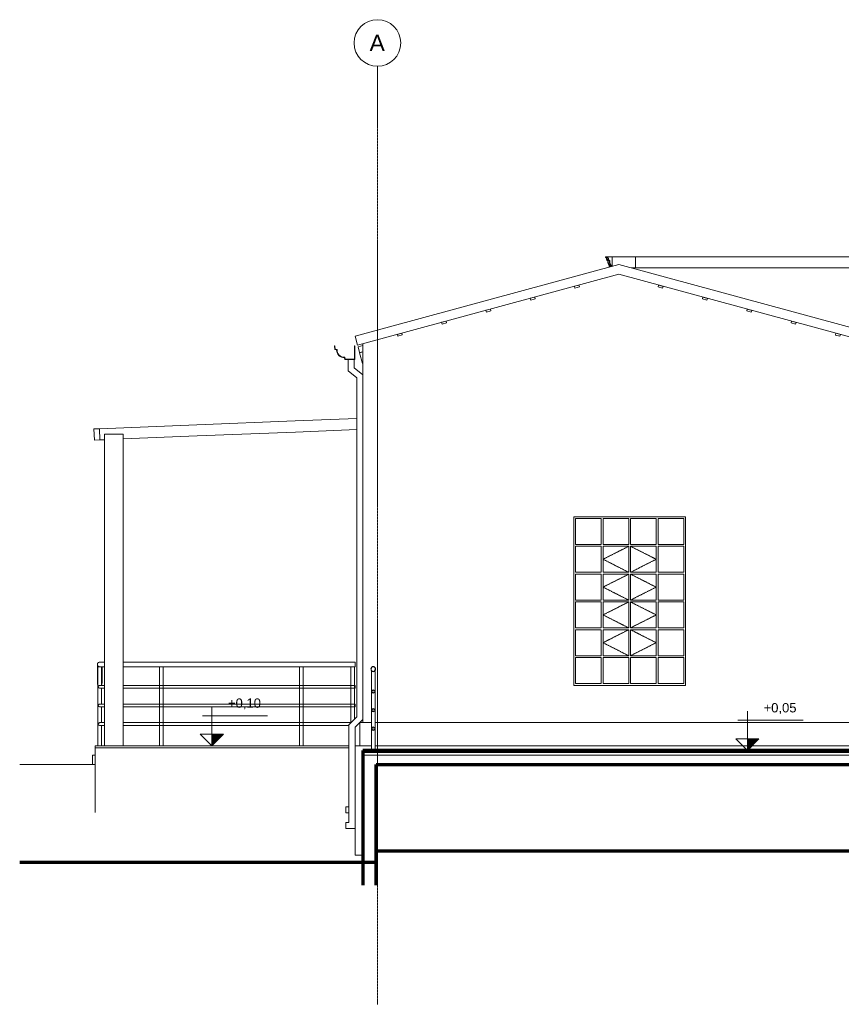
# Model space of a CAD drawing. Header units: millimetres. Extents: x -3164 to 44461, y -1932 to 8822.
# Tile 1 of 9: x -3164 to 5649, y -1742 to 8822. Entities that reach past the tile are written whole.
import ezdxf

# ---------------------------------------------------------------- set-up
doc = ezdxf.new("R2010")
doc.units = ezdxf.units.MM
doc.linetypes.add('_Tracejado pequeno', pattern=[2.25, 1.5, -0.75])
doc.linetypes.add('_Traço - ponto', pattern=[16, 12, -2, 0, -2])
for name, color, linetype, lineweight in [('A-FLOR', 192, 'Continuous', 18), ('A-FLOR-HRAL', 11, 'Continuous', 18), ('A-FLOR-MCUT', 51, 'Continuous', 18), ('A-GENM', 13, 'Continuous', 18), ('A-GLAZ', 151, 'Continuous', 18), ('A-GLAZ-CWMG', 51, 'Continuous', 18), ('A-GLAZ-HDLN', 1, '_Tracejado pequeno', 18), ('A-ROOF', 132, 'Continuous', 18), ('A-ROOF-OTLN', 132, 'Continuous', 18), ('A-WALL', 113, 'Continuous', 18), ('G-ANNO-DIMS', 111, 'Continuous', 9), ('S-COLS', 52, 'Continuous', 18), ('S-GRID', 1, 'Continuous', 9), ('S-GRID-IDEN', 1, 'Continuous', 9)]:
    doc.layers.add(name, color=color, linetype=linetype, lineweight=lineweight)
doc.styles.add('Arial_2', font='arial.ttf', dxfattribs={"height": 175})
doc.styles.add('Arial_3', font='arial.ttf', dxfattribs={"height": 100})

# ---------------------------------------------------------------- blocks, each defined once
blk = doc.blocks.new('Janelas_J2 e J4 - J4 - 1_2 x 1_81-4330366-ELEVAÇÃO 5 - FACHADA DE IMPLANTAÇÃO')
at = {"layer": 'A-GLAZ'}
for p, q in [((2798, 3192), (2798, 3470)), ((2798, 3470), (3073, 3470)), ((3073, 3470), (3073, 3192)), ((3093, 3192), (3093, 3470)), ((3093, 3470), (3368, 3470)), ((3368, 3470), (3368, 3192)), ((3388, 3192), (3388, 3470)), ((3388, 3470), (3663, 3470)), ((3663, 3470), (3663, 3192)), ((3683, 3192), (3683, 3470)), ((3683, 3470), (3958, 3470)), ((3958, 3470), (3958, 3192)), ((3073, 3192), (2798, 3192)), ((2798, 2893), (2798, 3172)), ((2798, 3172), (3073, 3172)), ((3073, 3172), (3073, 2893)), ((3368, 3192), (3093, 3192)), ((3093, 2893), (3093, 3172)), ((3093, 3172), (3368, 3172)), ((3368, 3172), (3368, 2893)), ((3663, 3192), (3388, 3192)), ((3388, 2893), (3388, 3172)), ((3388, 3172), (3663, 3172)), ((3663, 3172), (3663, 2893)), ((3958, 3192), (3683, 3192)), ((3683, 2893), (3683, 3172)), ((3683, 3172), (3958, 3172)), ((3958, 3172), (3958, 2893)), ((3073, 2893), (2798, 2893)), ((2798, 2595), (2798, 2873)), ((2798, 2873), (3073, 2873)), ((3073, 2873), (3073, 2595)), ((3368, 2893), (3093, 2893)), ((3093, 2595), (3093, 2873)), ((3093, 2873), (3368, 2873)), ((3368, 2873), (3368, 2595)), ((3663, 2893), (3388, 2893)), ((3388, 2595), (3388, 2873)), ((3388, 2873), (3663, 2873)), ((3663, 2873), (3663, 2595)), ((3958, 2893), (3683, 2893)), ((3683, 2595), (3683, 2873)), ((3683, 2873), (3958, 2873)), ((3958, 2873), (3958, 2595)), ((3073, 2595), (2798, 2595)), ((2798, 2297), (2798, 2575)), ((2798, 2575), (3073, 2575)), ((3073, 2575), (3073, 2297)), ((3368, 2595), (3093, 2595)), ((3093, 2297), (3093, 2575)), ((3093, 2575), (3368, 2575)), ((3368, 2575), (3368, 2297)), ((3663, 2595), (3388, 2595)), ((3388, 2297), (3388, 2575)), ((3388, 2575), (3663, 2575)), ((3663, 2575), (3663, 2297)), ((3958, 2595), (3683, 2595)), ((3683, 2297), (3683, 2575)), ((3683, 2575), (3958, 2575)), ((3958, 2575), (3958, 2297)), ((3073, 2297), (2798, 2297)), ((2798, 1998), (2798, 2277)), ((2798, 2277), (3073, 2277)), ((3073, 2277), (3073, 1998)), ((3368, 2297), (3093, 2297)), ((3093, 1998), (3093, 2277)), ((3093, 2277), (3368, 2277)), ((3368, 2277), (3368, 1998)), ((3663, 2297), (3388, 2297)), ((3388, 1998), (3388, 2277)), ((3388, 2277), (3663, 2277)), ((3663, 2277), (3663, 1998)), ((3958, 2297), (3683, 2297)), ((3683, 1998), (3683, 2277)), ((3683, 2277), (3958, 2277)), ((3958, 2277), (3958, 1998)), ((3073, 1998), (2798, 1998)), ((2798, 1700), (2798, 1978)), ((2798, 1978), (3073, 1978)), ((3073, 1978), (3073, 1700)), ((3368, 1998), (3093, 1998)), ((3093, 1700), (3093, 1978)), ((3093, 1978), (3368, 1978)), ((3368, 1978), (3368, 1700)), ((3663, 1998), (3388, 1998)), ((3388, 1700), (3388, 1978)), ((3388, 1978), (3663, 1978)), ((3663, 1978), (3663, 1700)), ((3958, 1998), (3683, 1998)), ((3683, 1700), (3683, 1978)), ((3683, 1978), (3958, 1978)), ((3958, 1978), (3958, 1700)), ((3073, 1700), (2798, 1700)), ((3368, 1700), (3093, 1700)), ((3663, 1700), (3388, 1700)), ((3958, 1700), (3683, 1700))]:
    blk.add_line(p, q, dxfattribs=at)
at = {"layer": 'A-GLAZ-HDLN'}
for p, q in [((3368, 3172), (3093, 3033)), ((3388, 3172), (3663, 3033)), ((3093, 3033), (3368, 2893)), ((3663, 3033), (3388, 2893)), ((3368, 2873), (3093, 2734)), ((3388, 2873), (3663, 2734)), ((3093, 2734), (3368, 2595)), ((3663, 2734), (3388, 2595)), ((3368, 2575), (3093, 2436)), ((3388, 2575), (3663, 2436)), ((3093, 2436), (3368, 2297)), ((3663, 2436), (3388, 2297)), ((3368, 2277), (3093, 2138)), ((3388, 2277), (3663, 2138)), ((3093, 2138), (3368, 1998)), ((3663, 2138), (3388, 1998))]:
    blk.add_line(p, q, dxfattribs=at)
blk = doc.blocks.new('Generic Models 19 - Generic Models 19-3087287-ELEVAÇÃO 5 - FACHADA DE IMPLANTAÇÃO')
at = {"layer": 'A-GENM'}
for p, q in [((3120, 6279), (3135, 6279)), ((3120, 6269), (3120, 6279)), ((3135, 6269), (3120, 6269)), ((3145, 6249), (3130, 6249)), ((3135, 6279), (3140, 6279)), ((3135, 6269), (3135, 6279)), ((3140, 6269), (3135, 6269)), ((3135, 6239), (3135, 6249)), ((3150, 6239), (3135, 6239)), ((3140, 6279), (3140, 6269)), ((3140, 6279), (3190, 6279)), ((3142, 6269), (3140, 6269)), ((3150, 6249), (3145, 6249)), ((3145, 6210), (3145, 6239)), ((3155, 6249), (3150, 6249)), ((3150, 6239), (3150, 6249)), ((3155, 6239), (3150, 6239)), ((3155, 6249), (3155, 6239)), ((3165, 6239), (3155, 6239)), ((3160, 6210), (3160, 6239)), ((3165, 6239), (3165, 6210)), ((3190, 6174), (3190, 6279)), ((3160, 6210), (3145, 6210)), ((3150, 6197), (3150, 6210)), ((3165, 6197), (3150, 6197)), ((3155, 6187), (3155, 6197)), ((3170, 6187), (3155, 6187)), ((3165, 6210), (3160, 6210)), ((3160, 6166), (3160, 6187)), ((3170, 6210), (3165, 6210)), ((3165, 6197), (3165, 6210)), ((3170, 6197), (3165, 6197)), ((3170, 6210), (3170, 6197)), ((3175, 6197), (3170, 6197)), ((3170, 6187), (3170, 6197)), ((3170, 6169), (3170, 6187)), ((3175, 6187), (3170, 6187)), ((3175, 6197), (3175, 6187)), ((3180, 6187), (3175, 6187)), ((3175, 6170), (3175, 6187)), ((3180, 6187), (3180, 6172))]:
    blk.add_line(p, q, dxfattribs=at)
blk.add_arc((3135, 6255), 16.4, 341.0739, 63.7552, dxfattribs=at)
for points in [[(3130, 6249), (3131, 6252), (3131, 6256), (3130, 6260), (3129, 6263), (3127, 6265), (3125, 6267), (3123, 6269), (3122, 6269)], [(3145, 6249), (3146, 6252), (3146, 6256), (3145, 6260), (3144, 6263), (3143, 6265), (3140, 6267), (3138, 6269), (3137, 6269)]]:
    blk.add_open_spline(points, degree=3, knots=[0, 0, 0, 0, 0.333333, 0.5, 0.583333, 0.666667, 0.833333, 1, 1, 1, 1], dxfattribs=at)
blk = doc.blocks.new('Rectangular Mullion - 2x5 cm-4253635-ELEVAÇÃO 5 - FACHADA DE IMPLANTAÇÃO')
at = {"layer": 'A-GLAZ-CWMG'}
for p, q in [((5591, 5458), (5586, 5439)), ((5586, 5439), (5634, 5425)), ((5639, 5445), (5591, 5458)), ((5634, 5425), (5639, 5445))]:
    blk.add_line(p, q, dxfattribs=at)
blk = doc.blocks.new('Rectangular Mullion - 2x5 cm-3922211-ELEVAÇÃO 5 - FACHADA DE IMPLANTAÇÃO')
at = {"layer": 'A-GLAZ-CWMG'}
for p, q in [((935, 5459), (887, 5446)), ((887, 5446), (892, 5426)), ((892, 5426), (940, 5440)), ((940, 5440), (935, 5459))]:
    blk.add_line(p, q, dxfattribs=at)
blk = doc.blocks.new('Rectangular Mullion - 2x5 cm-3922816-ELEVAÇÃO 5 - FACHADA DE IMPLANTAÇÃO')
at = {"layer": 'A-GLAZ-CWMG'}
for p, q in [((5116, 5587), (5110, 5568)), ((5110, 5568), (5159, 5555)), ((5164, 5574), (5116, 5587)), ((5159, 5555), (5164, 5574))]:
    blk.add_line(p, q, dxfattribs=at)
blk = doc.blocks.new('Rectangular Mullion - 2x5 cm-4253693-ELEVAÇÃO 5 - FACHADA DE IMPLANTAÇÃO')
at = {"layer": 'A-GLAZ-CWMG'}
for p, q in [((4640, 5716), (4635, 5697)), ((4688, 5703), (4640, 5716)), ((4635, 5697), (4683, 5684)), ((4683, 5684), (4688, 5703))]:
    blk.add_line(p, q, dxfattribs=at)
blk = doc.blocks.new('Rectangular Mullion - 2x5 cm-3922826-ELEVAÇÃO 5 - FACHADA DE IMPLANTAÇÃO')
at = {"layer": 'A-GLAZ-CWMG'}
for p, q in [((4164, 5845), (4159, 5826)), ((4159, 5826), (4208, 5813)), ((4213, 5832), (4164, 5845)), ((4208, 5813), (4213, 5832))]:
    blk.add_line(p, q, dxfattribs=at)
blk = doc.blocks.new('Rectangular Mullion - 2x5 cm-4253695-ELEVAÇÃO 5 - FACHADA DE IMPLANTAÇÃO')
at = {"layer": 'A-GLAZ-CWMG'}
for p, q in [((3689, 5974), (3684, 5955)), ((3684, 5955), (3732, 5942)), ((3737, 5961), (3689, 5974)), ((3732, 5942), (3737, 5961))]:
    blk.add_line(p, q, dxfattribs=at)
blk = doc.blocks.new('Rectangular Mullion - 4x6_3-3931228-ELEVAÇÃO 5 - FACHADA DE IMPLANTAÇÃO')
at = {"layer": 'A-GLAZ-CWMG'}
for p, q in [((465, 5311), (518, 5325)), ((482, 5250), (465, 5311)), ((482, 5250), (518, 5260))]:
    blk.add_line(p, q, dxfattribs=at)
blk = doc.blocks.new('Railing - 4 cm-V1-ELEVAÇÃO 5 - FACHADA DE IMPLANTAÇÃO')
at = {"layer": 'A-FLOR-HRAL'}
for p, q in [((6611, 1880), (6611, 1030)), ((6631, 1880), (6611, 1880)), ((6651, 1880), (6631, 1880)), ((6651, 1030), (6651, 1880))]:
    blk.add_line(p, q, dxfattribs=at)
blk = doc.blocks.new('Railing - 4 cm-V4-ELEVAÇÃO 5 - FACHADA DE IMPLANTAÇÃO')
at = {"layer": 'A-FLOR-HRAL'}
for p, q in [((-2326, 1880), (-2326, 1030)), ((-2306, 1880), (-2326, 1880)), ((-2286, 1680), (-2286, 1880)), ((-2286, 1480), (-2286, 1650)), ((-2286, 1280), (-2286, 1450)), ((-2286, 1030), (-2286, 1250))]:
    blk.add_line(p, q, dxfattribs=at)
blk = doc.blocks.new('Railing - 4 cm-V5-ELEVAÇÃO 5 - FACHADA DE IMPLANTAÇÃO')
at = {"layer": 'A-FLOR-HRAL'}
for p, q in [((388, 1880), (388, 1277)), ((408, 1880), (388, 1880)), ((428, 1880), (408, 1880)), ((428, 1317), (428, 1880))]:
    blk.add_line(p, q, dxfattribs=at)
blk = doc.blocks.new('Railing - Railing-3945987-ELEVAÇÃO 5 - FACHADA DE IMPLANTAÇÃO')
at = {"layer": 'A-FLOR-HRAL'}
for p, q in [((-2331, 1905), (-2331, 1704)), ((-2256, 1930), (-2306, 1930)), ((433, 1930), (-2056, 1930)), ((433, 1930), (433, 1905)), ((433, 1905), (433, 1880)), ((-2306, 1880), (-2256, 1880)), ((-2281, 1704), (-2281, 1880)), ((-2056, 1880), (433, 1880)), ((-2256, 1680), (-2306, 1680)), ((-2306, 1650), (-2256, 1650)), ((-1646, 1680), (-2056, 1680)), ((-2056, 1650), (-1646, 1650)), ((-146, 1680), (-1642, 1680)), ((-1642, 1650), (-146, 1650)), ((407, 1680), (-142, 1680)), ((-142, 1650), (407, 1650)), ((433, 1680), (410, 1680)), ((410, 1650), (433, 1650)), ((433, 1680), (433, 1665)), ((433, 1665), (433, 1650)), ((-2256, 1480), (-2306, 1480)), ((-1646, 1480), (-2056, 1480)), ((-146, 1480), (-1642, 1480)), ((407, 1480), (-142, 1480)), ((433, 1480), (410, 1480)), ((433, 1480), (433, 1465)), ((-2306, 1450), (-2256, 1450)), ((-2056, 1450), (-1646, 1450)), ((-1642, 1450), (-146, 1450)), ((-142, 1450), (407, 1450)), ((410, 1450), (433, 1450)), ((433, 1465), (433, 1450)), ((-2256, 1280), (-2306, 1280)), ((-1646, 1280), (-2056, 1280)), ((-146, 1280), (-1642, 1280)), ((392, 1280), (-142, 1280)), ((-2306, 1250), (-2256, 1250)), ((-2056, 1250), (-1646, 1250)), ((-1642, 1250), (-146, 1250)), ((-142, 1250), (368, 1250))]:
    blk.add_line(p, q, dxfattribs=at)
at = {"layer": 'A-FLOR-HRAL', "flags": 128}
for points in [[(-2306, 1930), (-2313, 1929), (-2319, 1927), (-2324, 1923), (-2328, 1918), (-2331, 1911), (-2331, 1905)], [(-2331, 1905), (-2331, 1911), (-2328, 1918), (-2324, 1923), (-2319, 1927), (-2313, 1929), (-2306, 1930)], [(-2331, 1905), (-2331, 1899), (-2328, 1892), (-2324, 1887), (-2319, 1883), (-2313, 1881), (-2306, 1880)], [(-2306, 1880), (-2313, 1881), (-2319, 1883), (-2324, 1887), (-2328, 1892), (-2331, 1899), (-2331, 1905)], [(-2327, 1689), (-2328, 1692), (-2331, 1698), (-2331, 1704)], [(-2281, 1704), (-2282, 1698), (-2285, 1692), (-2286, 1689)], [(-2306, 1680), (-2310, 1679), (-2314, 1678), (-2317, 1676), (-2319, 1672), (-2321, 1669), (-2321, 1665)], [(-2321, 1665), (-2321, 1669), (-2319, 1672), (-2317, 1676), (-2314, 1678), (-2310, 1679), (-2306, 1680)], [(-2321, 1665), (-2321, 1661), (-2319, 1658), (-2317, 1654), (-2314, 1652), (-2310, 1651), (-2306, 1650)], [(-2306, 1650), (-2310, 1651), (-2314, 1652), (-2317, 1654), (-2319, 1658), (-2321, 1661), (-2321, 1665)], [(-2306, 1480), (-2310, 1479), (-2314, 1478), (-2317, 1476), (-2319, 1472), (-2321, 1469), (-2321, 1465)], [(-2321, 1465), (-2321, 1469), (-2319, 1472), (-2317, 1476), (-2314, 1478), (-2310, 1479), (-2306, 1480)], [(-2321, 1465), (-2321, 1461), (-2319, 1458), (-2317, 1454), (-2314, 1452), (-2310, 1451), (-2306, 1450)], [(-2306, 1450), (-2310, 1451), (-2314, 1452), (-2317, 1454), (-2319, 1458), (-2321, 1461), (-2321, 1465)], [(-2306, 1280), (-2310, 1279), (-2314, 1278), (-2317, 1276), (-2319, 1272), (-2321, 1269), (-2321, 1265)], [(-2321, 1265), (-2321, 1269), (-2319, 1272), (-2317, 1276), (-2314, 1278), (-2310, 1279), (-2306, 1280)], [(-2321, 1265), (-2321, 1261), (-2319, 1258), (-2317, 1254), (-2314, 1252), (-2310, 1251), (-2306, 1250)], [(-2306, 1250), (-2310, 1251), (-2314, 1252), (-2317, 1254), (-2319, 1258), (-2321, 1261), (-2321, 1265)]]:
    blk.add_lwpolyline(points, dxfattribs=at)
for name, p in [('Railing - 4 cm-V4-ELEVAÇÃO 5 - FACHADA DE IMPLANTAÇÃO', (0, 0)), ('Railing - 4 cm-V1-ELEVAÇÃO 5 - FACHADA DE IMPLANTAÇÃO', (-8275, 0)), ('Railing - 4 cm-V1-ELEVAÇÃO 5 - FACHADA DE IMPLANTAÇÃO', (-6775, 0)), ('Railing - 4 cm-V5-ELEVAÇÃO 5 - FACHADA DE IMPLANTAÇÃO', (0, 0))]:
    blk.add_blockref(name, p)
blk = doc.blocks.new('Rectangular Mullion - 6x12 cm metal-3947379-ELEVAÇÃO 5 - FACHADA DE IMPLANTAÇÃO')
at = {"layer": 'A-GLAZ-CWMG'}
for p, q in [((-2308, 4434), (-2368, 4432)), ((-2368, 4432), (-2363, 4312)), ((-2303, 4315), (-2308, 4434)), ((-2363, 4312), (-2303, 4315))]:
    blk.add_line(p, q, dxfattribs=at)
blk = doc.blocks.new('Rectangular Mullion - 6x12 cm metal-4019204-ELEVAÇÃO 5 - FACHADA DE IMPLANTAÇÃO')
at = {"layer": 'A-GLAZ-CWMG'}
for p, q in [((-2308, 4434), (-1265, 4476)), ((-2303, 4315), (-2308, 4434)), ((-1260, 4356), (-2056, 4324)), ((-2256, 4316), (-2303, 4315))]:
    blk.add_line(p, q, dxfattribs=at)
blk = doc.blocks.new('Rectangular Mullion - 6x12 cm metal-4019205-ELEVAÇÃO 5 - FACHADA DE IMPLANTAÇÃO')
at = {"layer": 'A-GLAZ-CWMG'}
for p, q in [((-1265, 4476), (-211, 4518)), ((-207, 4398), (-1260, 4356))]:
    blk.add_line(p, q, dxfattribs=at)
blk = doc.blocks.new('Rectangular Mullion - 6x12 cm metal-V6-ELEVAÇÃO 5 - FACHADA DE IMPLANTAÇÃO')
at = {"layer": 'A-GLAZ-CWMG'}
for p, q in [((-211, 4518), (453, 4545)), ((453, 4425), (-207, 4398))]:
    blk.add_line(p, q, dxfattribs=at)
blk = doc.blocks.new('Railing - 4 cm-V7-ELEVAÇÃO 5 - FACHADA DE IMPLANTAÇÃO')
at = {"layer": 'A-FLOR-HRAL'}
for p, q in [((608, 980), (608, 1830)), ((608, 1830), (648, 1830)), ((648, 1830), (648, 980))]:
    blk.add_line(p, q, dxfattribs=at)
blk = doc.blocks.new('Railing - Railing-4018205-ELEVAÇÃO 5 - FACHADA DE IMPLANTAÇÃO')
at = {"layer": 'A-FLOR-HRAL', "lineweight": 25}
for centre, radius, start, end in [((628, 1855), 25, 360, 180), ((628, 1855), 25, 180, 360), ((628, 1615), 15, 360, 180), ((628, 1615), 15, 180, 360), ((628, 1415), 15, 360, 180), ((628, 1415), 15, 180, 360), ((628, 1215), 15, 360, 180), ((628, 1215), 15, 180, 360)]:
    blk.add_arc(centre, radius, start, end, dxfattribs=at)
blk.add_blockref('Railing - 4 cm-V7-ELEVAÇÃO 5 - FACHADA DE IMPLANTAÇÃO', (0, 0))
blk = doc.blocks.new('Rectangular Mullion - 6x12 cm 2-4090239-ELEVAÇÃO 5 - FACHADA DE IMPLANTAÇÃO')
at = {"layer": 'A-GLAZ-CWMG'}
for p, q in [((482, 5248), (518, 5258)), ((513, 5132), (482, 5248)), ((518, 5133), (513, 5132))]:
    blk.add_line(p, q, dxfattribs=at)
blk = doc.blocks.new('Generic Models 1 - Generic Models 24-4258923-ELEVAÇÃO 5 - FACHADA DE IMPLANTAÇÃO')
at = {"layer": 'A-GENM'}
for p, q in [((359, 5055), (359, 5175)), ((424, 5086), (424, 5175)), ((518, 5012), (424, 5086)), ((6117, 5053), (6117, 5174)), ((6182, 5174), (6182, 5021)), ((6618, 5149), (6618, 5062)), ((9638, 5062), (9638, 5149)), ((9738, 5149), (9738, 5062)), ((11478, 5174), (11478, 5062)), ((11502, 5078), (11502, 5174)), ((11502, 5078), (11888, 4774)), ((11567, 5174), (11567, 5110)), ((11953, 4805), (11567, 5110)), ((11578, 5101), (11578, 5174)), ((359, 5055), (453, 4980)), ((453, 4980), (453, 1342)), ((6093, 5035), (6117, 5053)), ((6182, 5021), (6158, 5003)), ((6158, 5003), (6158, 1342)), ((6618, 5062), (6593, 5062)), ((6618, 5062), (6618, 4783)), ((9638, 4783), (9638, 5062)), ((9738, 5062), (9638, 5062)), ((9738, 5062), (9738, 4783)), ((11523, 5062), (11478, 5062)), ((11478, 5062), (11478, 5039)), ((11478, 1342), (11478, 5039)), ((11478, 5039), (11552, 5039)), ((11578, 5018), (11578, 1342)), ((6618, 4783), (6593, 4783)), ((6618, 4783), (6618, 3725)), ((9638, 1030), (9638, 4783)), ((9738, 4783), (9638, 4783)), ((9738, 4783), (9738, 1030)), ((11888, 4774), (11888, 1342)), ((6618, 3605), (6618, 1930)), ((453, 1342), (368, 1257)), ((433, 1230), (518, 1315)), ((6093, 1315), (6178, 1230)), ((6243, 1257), (6158, 1342)), ((11478, 1307), (11478, 1342)), ((11578, 1342), (11478, 1342)), ((11478, 1030), (11478, 1307)), ((11578, 1307), (11478, 1307)), ((11578, 1342), (11578, 1307)), ((11578, 1307), (11578, 1030)), ((11888, 1342), (11803, 1257)), ((11868, 1230), (11953, 1315)), ((368, 1257), (368, 208)), ((433, 1030), (433, 1230)), ((6178, 1030), (6178, 1230)), ((6243, 1257), (6243, 1016)), ((11803, 1257), (11803, 980)), ((11868, 1030), (11868, 1230)), ((6243, 1016), (6178, 1016)), ((11578, 1030), (11478, 1030)), ((333, 313), (333, 378)), ((368, 378), (333, 378)), ((333, 313), (368, 313)), ((333, 143), (333, 208)), ((368, 208), (333, 208)), ((333, 143), (433, 143))]:
    blk.add_line(p, q, dxfattribs=at)
blk = doc.blocks.new('Embasamento - Embasamento-4325691-ELEVAÇÃO 5 - FACHADA DE IMPLANTAÇÃO')
at = {"layer": 'A-GENM'}
for p, q in [((483, 1280), (608, 1280)), ((483, 1280), (483, 1030)), ((648, 1280), (6128, 1280)), ((6128, 1280), (6128, 1030)), ((11453, 1030), (11453, 1280)), ((11453, 1280), (11478, 1280)), ((11578, 1280), (11827, 1280)), ((433, 1030), (609, 1030)), ((433, 1030), (433, -140)), ((648, 1030), (6178, 1030)), ((6178, 1030), (6178, 980)), ((11453, 1030), (11478, 1030)), ((11453, 1029), (11453, 1030)), ((11578, 1030), (11803, 1030)), ((6178, 830), (6178, -100)), ((518, -140), (433, -140))]:
    blk.add_line(p, q, dxfattribs=at)
at = {"layer": 'A-GENM', "lineweight": 35}
for p, q in [((11953, 1280), (11918, 1280)), ((11918, 1280), (11918, 1030)), ((11953, 0), (11953, 1280)), ((11918, 1030), (11868, 1030)), ((11868, 1030), (11868, 0)), ((11868, 0), (11953, 0))]:
    blk.add_line(p, q, dxfattribs=at)
blk = doc.blocks.new('Grid - Head Grid-11506-ELEVAÇÃO 5 - FACHADA DE IMPLANTAÇÃO')
at = {"layer": 'S-GRID-IDEN'}
blk.add_circle((673, 8572), 250, dxfattribs=at)
blk = doc.blocks.new('Spot Elevations - Spot elevation - Corte-10531-ELEVAÇÃO 5 - FACHADA DE IMPLANTAÇÃO')
at = {"layer": 'G-ANNO-DIMS'}
blk.add_hatch(color=256, dxfattribs=at).paths.add_polyline_path([(-979, 1155), (-1104, 1030), (-1104, 1155)], flags=0)
for p, q in [((-1104, 1155), (-1104, 1455)), ((-505, 1355), (-1205, 1355)), ((-1229, 1155), (-979, 1155)), ((-1104, 1030), (-1229, 1155)), ((-1229, 1155), (-979, 1155)), ((-979, 1155), (-1104, 1030)), ((-1104, 1030), (-1104, 1155)), ((-1104, 1155), (-1104, 1030))]:
    blk.add_line(p, q, dxfattribs=at)

msp = doc.modelspace()

# ---------------------------------------------------------------- linework, layer by layer
at = {"layer": 'A-FLOR'}
for p, q in [((-2356, 1030), (-2356, 880)), ((-2356, 1030), (368, 1030)), ((-2356, 1010), (368, 1010)), ((-2383, 930), (-2356, 930)), ((-2383, 930), (-2383, 830)), ((-2356, 830), (-3164, 830))]:
    msp.add_line(p, q, dxfattribs=at)
at = {"layer": 'A-FLOR', "lineweight": 70}
for p, q in [((518, 980), (518, 830)), ((11948, 980), (518, 980)), ((658, 830), (11948, 830)), ((11953, -100), (658, -100)), ((658, -463), (658, -100)), ((658, -222), (-3164, -222))]:
    msp.add_line(p, q, dxfattribs=at)
at = {"layer": 'A-FLOR-MCUT'}
for p, q in [((11948, 960), (518, 960)), ((11948, 930), (518, 930))]:
    msp.add_line(p, q, dxfattribs=at)
at = {"layer": 'A-ROOF'}
for p, q in [((434, 5426), (3262, 6194)), ((3262, 6194), (6093, 5425)), ((3395, 6158), (13416, 6158)), ((3262, 6090), (460, 5330)), ((434, 5426), (460, 5330))]:
    msp.add_line(p, q, dxfattribs=at)
at = {"layer": 'A-ROOF-OTLN'}
for p, q in [((217, 5324), (212, 5323)), ((212, 5323), (215, 5284)), ((215, 5284), (235, 5280)), ((220, 5288), (217, 5324)), ((240, 5284), (220, 5288)), ((432, 5324), (427, 5324)), ((427, 5324), (427, 5180)), ((432, 5175), (432, 5324)), ((320, 5195), (324, 5175)), ((328, 5180), (324, 5200)), ((427, 5180), (328, 5180)), ((324, 5175), (432, 5175))]:
    msp.add_line(p, q, dxfattribs=at)
for radius, start, end in [(80.6, 177.0671, 272.9709), (85.6, 180.036, 270)]:
    msp.add_arc((320, 5280), radius, start, end, dxfattribs=at)
at = {"layer": 'A-WALL'}
for p, q in [((3190, 6174), (3190, 6279)), ((3190, 6279), (3440, 6279)), ((3440, 6279), (3440, 6158)), ((6706, 6279), (3440, 6279)), ((6067, 5329), (3262, 6090)), ((518, 5346), (518, 1280)), ((2778, 1680), (2778, 3490)), ((2778, 3490), (3978, 3490)), ((3978, 3490), (3978, 1680)), ((3978, 1680), (2778, 1680)), ((-2356, 880), (-2356, 317))]:
    msp.add_line(p, q, dxfattribs=at)
at = {"layer": 'A-WALL', "lineweight": 70}
for p, q in [((518, 830), (518, -463)), ((658, -100), (658, 830))]:
    msp.add_line(p, q, dxfattribs=at)
at = {"layer": 'S-COLS'}
for p, q in [((-2256, 4376), (-2056, 4376)), ((-2256, 1030), (-2256, 4376)), ((-2056, 1030), (-2056, 4376)), ((-2056, 1030), (-2256, 1030))]:
    msp.add_line(p, q, dxfattribs=at)
at = {"layer": 'S-GRID', "linetype": '_Traço - ponto'}
msp.add_line((673, -1742), (673, 8322), dxfattribs=at)

# ---------------------------------------------------------------- block references
at = {"layer": 'A-FLOR-HRAL'}
for name in ['Railing - Railing-3945987-ELEVAÇÃO 5 - FACHADA DE IMPLANTAÇÃO', 'Railing - Railing-4018205-ELEVAÇÃO 5 - FACHADA DE IMPLANTAÇÃO']:
    msp.add_blockref(name, (0, 0), dxfattribs=at)
at = {"layer": 'A-GENM'}
for name in ['Generic Models 19 - Generic Models 19-3087287-ELEVAÇÃO 5 - FACHADA DE IMPLANTAÇÃO', 'Generic Models 1 - Generic Models 24-4258923-ELEVAÇÃO 5 - FACHADA DE IMPLANTAÇÃO', 'Embasamento - Embasamento-4325691-ELEVAÇÃO 5 - FACHADA DE IMPLANTAÇÃO']:
    msp.add_blockref(name, (0, 0), dxfattribs=at)
at = {"layer": 'A-GLAZ'}
msp.add_blockref('Janelas_J2 e J4 - J4 - 1_2 x 1_81-4330366-ELEVAÇÃO 5 - FACHADA DE IMPLANTAÇÃO', (0, 0), dxfattribs=at)
at = {"layer": 'A-GLAZ-CWMG'}
for name, p in [('Rectangular Mullion - 2x5 cm-3922211-ELEVAÇÃO 5 - FACHADA DE IMPLANTAÇÃO', (1900, 516)), ('Rectangular Mullion - 2x5 cm-4253695-ELEVAÇÃO 5 - FACHADA DE IMPLANTAÇÃO', (0, 0)), ('Rectangular Mullion - 2x5 cm-3922211-ELEVAÇÃO 5 - FACHADA DE IMPLANTAÇÃO', (1425, 387)), ('Rectangular Mullion - 2x5 cm-3922826-ELEVAÇÃO 5 - FACHADA DE IMPLANTAÇÃO', (0, 0)), ('Rectangular Mullion - 2x5 cm-3922211-ELEVAÇÃO 5 - FACHADA DE IMPLANTAÇÃO', (950, 258)), ('Rectangular Mullion - 2x5 cm-4253693-ELEVAÇÃO 5 - FACHADA DE IMPLANTAÇÃO', (0, 0)), ('Rectangular Mullion - 2x5 cm-3922211-ELEVAÇÃO 5 - FACHADA DE IMPLANTAÇÃO', (475, 129)), ('Rectangular Mullion - 2x5 cm-3922816-ELEVAÇÃO 5 - FACHADA DE IMPLANTAÇÃO', (0, 0)), ('Rectangular Mullion - 2x5 cm-3922211-ELEVAÇÃO 5 - FACHADA DE IMPLANTAÇÃO', (0, 0)), ('Rectangular Mullion - 2x5 cm-4253635-ELEVAÇÃO 5 - FACHADA DE IMPLANTAÇÃO', (0, 0)), ('Rectangular Mullion - 4x6_3-3931228-ELEVAÇÃO 5 - FACHADA DE IMPLANTAÇÃO', (0, 0)), ('Rectangular Mullion - 6x12 cm 2-4090239-ELEVAÇÃO 5 - FACHADA DE IMPLANTAÇÃO', (0, 0)), ('Rectangular Mullion - 6x12 cm metal-V6-ELEVAÇÃO 5 - FACHADA DE IMPLANTAÇÃO', (0, 0)), ('Rectangular Mullion - 6x12 cm metal-4019204-ELEVAÇÃO 5 - FACHADA DE IMPLANTAÇÃO', (0, 0)), ('Rectangular Mullion - 6x12 cm metal-4019205-ELEVAÇÃO 5 - FACHADA DE IMPLANTAÇÃO', (0, 0)), ('Rectangular Mullion - 6x12 cm metal-3947379-ELEVAÇÃO 5 - FACHADA DE IMPLANTAÇÃO', (0, 0))]:
    msp.add_blockref(name, p, dxfattribs=at)
at = {"layer": 'G-ANNO-DIMS'}
for p in [(0, 0), (5745, -50)]:
    msp.add_blockref('Spot Elevations - Spot elevation - Corte-10531-ELEVAÇÃO 5 - FACHADA DE IMPLANTAÇÃO', p, dxfattribs=at)
at = {"layer": 'S-GRID-IDEN'}
msp.add_blockref('Grid - Head Grid-11506-ELEVAÇÃO 5 - FACHADA DE IMPLANTAÇÃO', (0, 0), dxfattribs=at)

# ---------------------------------------------------------------- texts
at = {"layer": 'G-ANNO-DIMS', "char_height": 100, "width": 422.37, "attachment_point": 1, "line_spacing_factor": 0.941778, "style": 'Arial_3'}
for s, insert in [('+0,10', (-930, 1540)), ('+0,05', (4815, 1490))]:
    msp.add_mtext(s, dxfattribs=dict(at, insert=insert))
at = {"layer": 'S-GRID-IDEN', "insert": (589, 8661), "char_height": 175, "width": 200.42, "attachment_point": 1, "style": 'Arial_2'}
msp.add_mtext('A', dxfattribs=at)

doc.saveas('drawing.dxf')
